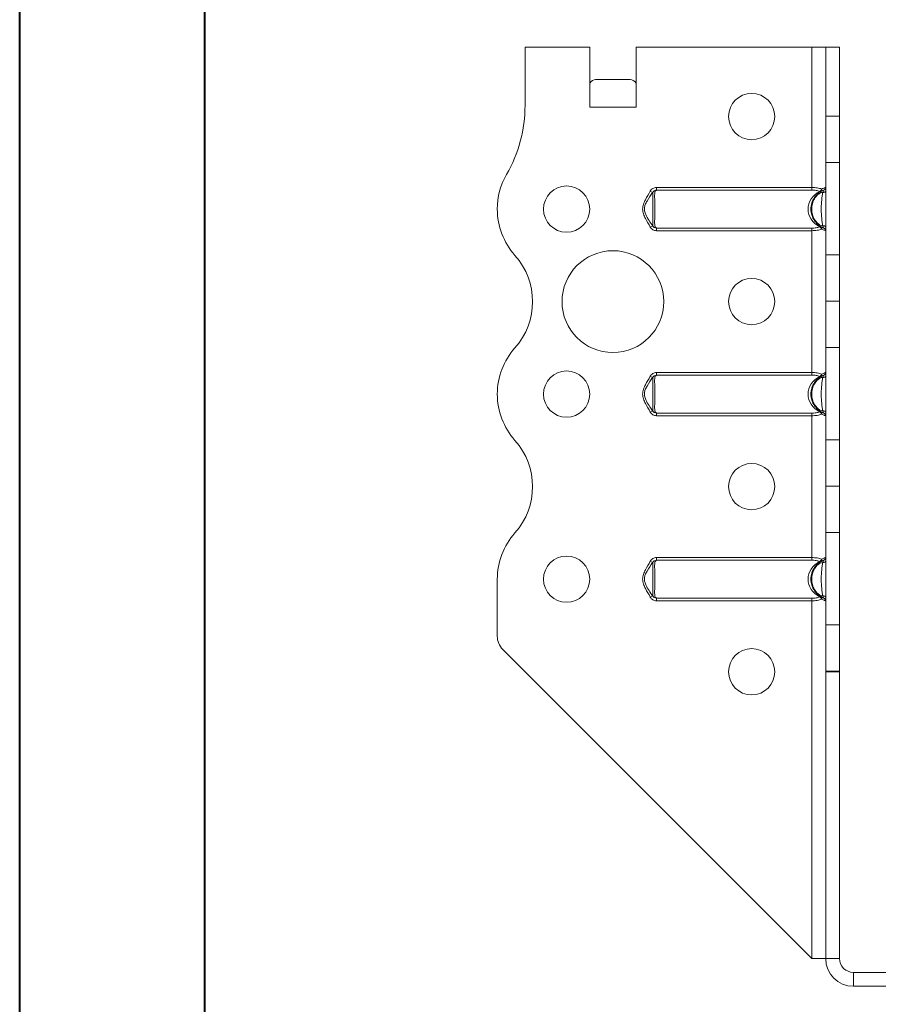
# Model space of a CAD drawing. Header units: millimetres. Extents: x 0 to 210, y 0 to 297.
# Tile 6 of 8: x 0 to 46, y 193 to 246. Entities that reach past the tile are written whole.
import ezdxf

# ---------------------------------------------------------------- set-up
doc = ezdxf.new("R2010")
doc.units = ezdxf.units.MM

msp = doc.modelspace()

# ---------------------------------------------------------------- linework, layer by layer
at = {"color": 7, "linetype": 'Continuous', "lineweight": 40}
for p, q in [((0.079, 0.215), (0.079, 297.215)), ((10.079, 5.215), (10.079, 292.215))]:
    msp.add_line(p, q, dxfattribs=at)
at = {"color": 7, "linetype": 'Continuous', "lineweight": 15}
for p, q in [((27.39, 244.598), (27.39, 241.458)), ((30.89, 244.598), (27.39, 244.598)), ((30.89, 241.348), (30.89, 244.598)), ((33.39, 241.348), (33.39, 244.598)), ((42.89, 244.598), (33.39, 244.598)), ((43.64, 244.598), (42.89, 244.598)), ((42.89, 244.598), (42.89, 237.014)), ((44.39, 244.598), (43.64, 244.598)), ((43.64, 240.873), (43.64, 244.598)), ((44.39, 240.873), (44.39, 244.598)), ((31.203, 242.848), (33.078, 242.848)), ((30.89, 241.348), (33.39, 241.348)), ((43.64, 240.873), (44.39, 240.873)), ((43.64, 238.373), (43.64, 240.873)), ((44.39, 240.873), (44.39, 238.373)), ((44.39, 238.373), (43.64, 238.373)), ((43.64, 238.373), (43.64, 233.372)), ((44.39, 233.372), (44.39, 238.373)), ((34.155, 236.818), (34.288, 236.749)), ((34.497, 237.014), (34.497, 236.874)), ((34.497, 237.014), (42.89, 237.014)), ((42.89, 236.874), (34.497, 236.874)), ((42.89, 237.014), (42.89, 236.874)), ((34.288, 234.946), (34.155, 234.877)), ((34.497, 234.821), (42.89, 234.821)), ((34.497, 234.821), (34.497, 234.681)), ((42.89, 234.681), (34.497, 234.681)), ((42.89, 234.821), (42.89, 234.681)), ((42.89, 234.681), (42.89, 227.014)), ((43.64, 233.372), (44.39, 233.372)), ((43.64, 230.872), (43.64, 233.372)), ((44.39, 233.372), (44.39, 230.872)), ((44.39, 230.872), (43.64, 230.872)), ((43.64, 230.872), (44.39, 230.872)), ((43.64, 230.872), (43.64, 230.872)), ((43.64, 228.373), (43.64, 230.872)), ((44.39, 230.872), (44.39, 230.872)), ((44.39, 230.872), (44.39, 228.373)), ((44.39, 228.373), (43.64, 228.373)), ((43.64, 228.373), (43.64, 223.372)), ((44.39, 223.372), (44.39, 228.373)), ((34.155, 226.818), (34.288, 226.749)), ((34.497, 227.014), (34.497, 226.874)), ((34.497, 227.014), (42.89, 227.014)), ((42.89, 226.874), (34.497, 226.874)), ((42.89, 227.014), (42.89, 226.874)), ((34.288, 224.946), (34.155, 224.877)), ((34.497, 224.821), (42.89, 224.821)), ((34.497, 224.821), (34.497, 224.681)), ((42.89, 224.681), (34.497, 224.681)), ((42.89, 224.821), (42.89, 224.681)), ((42.89, 224.681), (42.89, 217.014)), ((43.64, 223.372), (44.39, 223.372)), ((43.64, 220.872), (43.64, 223.372)), ((44.39, 223.372), (44.39, 220.872)), ((44.39, 220.872), (43.64, 220.872)), ((43.64, 220.872), (44.39, 220.872)), ((43.64, 218.373), (43.64, 220.872)), ((43.64, 220.872), (43.64, 220.872)), ((44.39, 220.872), (44.39, 218.373)), ((44.39, 220.872), (44.39, 220.872)), ((44.39, 218.373), (43.64, 218.373)), ((43.64, 218.373), (43.64, 213.372)), ((44.39, 213.372), (44.39, 218.373)), ((34.155, 216.818), (34.288, 216.749)), ((34.497, 217.014), (34.497, 216.874)), ((34.497, 217.014), (42.89, 217.014)), ((42.89, 216.874), (34.497, 216.874)), ((42.89, 217.014), (42.89, 216.874)), ((25.89, 215.847), (25.89, 212.762)), ((34.288, 214.946), (34.155, 214.877)), ((34.497, 214.821), (42.89, 214.821)), ((34.497, 214.821), (34.497, 214.681)), ((42.89, 214.681), (34.497, 214.681)), ((42.89, 214.821), (42.89, 214.681)), ((42.89, 214.681), (42.89, 195.348)), ((43.64, 213.372), (44.39, 213.372)), ((43.64, 210.872), (43.64, 213.372)), ((44.39, 213.372), (44.39, 210.872)), ((42.89, 195.348), (26.183, 212.055)), ((44.39, 210.872), (43.64, 210.872)), ((43.64, 210.848), (43.64, 210.872)), ((44.39, 210.848), (43.64, 210.848)), ((43.64, 195.348), (43.64, 210.848)), ((44.39, 210.848), (44.39, 210.872)), ((44.39, 195.348), (44.39, 210.848)), ((42.89, 195.348), (43.64, 195.348)), ((44.39, 195.348), (43.64, 195.348)), ((45.14, 194.598), (45.14, 193.848)), ((45.14, 194.598), (73.64, 194.598)), ((45.14, 193.848), (73.64, 193.848))]:
    msp.add_line(p, q, dxfattribs=at)
at = {"color": 7, "linetype": 'Continuous', "lineweight": 15, "flags": 128}
for points in [[(43.64, 236.818), (43.637, 236.804), (43.629, 236.791), (43.614, 236.779), (43.595, 236.769), (43.572, 236.76), (43.545, 236.754), (43.517, 236.75), (43.487, 236.749)], [(43.487, 234.946), (43.517, 234.945), (43.545, 234.941), (43.572, 234.935), (43.595, 234.926), (43.614, 234.916), (43.629, 234.904), (43.637, 234.891), (43.64, 234.877)], [(43.64, 226.818), (43.637, 226.804), (43.629, 226.791), (43.614, 226.779), (43.595, 226.769), (43.572, 226.76), (43.545, 226.754), (43.517, 226.75), (43.487, 226.749)], [(43.487, 224.946), (43.517, 224.945), (43.545, 224.941), (43.572, 224.935), (43.595, 224.926), (43.614, 224.916), (43.629, 224.904), (43.637, 224.891), (43.64, 224.877)], [(43.64, 216.818), (43.637, 216.804), (43.629, 216.791), (43.614, 216.779), (43.595, 216.769), (43.572, 216.76), (43.545, 216.754), (43.517, 216.75), (43.487, 216.749)], [(43.487, 214.946), (43.517, 214.945), (43.545, 214.941), (43.572, 214.935), (43.595, 214.926), (43.614, 214.916), (43.629, 214.904), (43.637, 214.891), (43.64, 214.877)]]:
    msp.add_lwpolyline(points, dxfattribs=at)
at = {"color": 7, "linetype": 'Continuous', "lineweight": 15}
for centre, radius in [((39.64, 240.848), 1.25), ((29.64, 235.848), 1.25), ((32.14, 230.848), 2.75), ((39.64, 230.848), 1.25), ((29.64, 225.848), 1.25), ((39.64, 220.848), 1.25), ((29.64, 215.848), 1.25), ((39.64, 210.848), 1.25)]:
    msp.add_circle(centre, radius, dxfattribs=at)
for centre, radius, start, end in [((19.89, 241.458), 7.5, 330.0736, 0), ((29.64, 235.845), 3.75, 150.0736, 179.9591), ((43.222, 236.983), 0.206, 296.6884, 344.8265), ((43.352, 236.874), 0.0829, 243.0713, 296.9287), ((43.32, 236.885), 0.11, 309.351, 23.8135), ((43.49, 237.014), 0.15, 291.1002, 0), ((29.64, 235.848), 3.75, 180, 221.8123), ((43.352, 234.821), 0.0829, 63.0713, 116.9287), ((43.222, 234.712), 0.206, 15.1735, 63.3116), ((43.32, 234.81), 0.11, 336.1865, 50.649), ((43.49, 234.681), 0.15, 0, 68.8998), ((24.05, 230.848), 3.75, 318.1863, 41.8123), ((29.64, 225.848), 3.75, 138.1863, 180), ((43.222, 226.983), 0.206, 296.6884, 344.8265), ((43.352, 226.874), 0.0829, 243.0713, 296.9287), ((43.32, 226.885), 0.11, 309.351, 23.8135), ((43.49, 227.014), 0.15, 291.1002, 0), ((29.64, 225.848), 3.75, 180, 221.8137), ((43.352, 224.821), 0.0829, 63.0713, 116.9287), ((43.222, 224.712), 0.206, 15.1735, 63.3116), ((43.32, 224.81), 0.11, 336.1865, 50.649), ((43.49, 224.681), 0.15, 0, 68.8998), ((24.05, 220.848), 3.75, 318.1877, 41.8137), ((29.64, 215.847), 3.75, 138.1877, 180), ((43.222, 216.983), 0.206, 296.6884, 344.8265), ((43.352, 216.874), 0.0829, 243.0713, 296.9287), ((43.32, 216.885), 0.11, 309.351, 23.8135), ((43.49, 217.014), 0.15, 291.1002, 0), ((43.352, 214.821), 0.0829, 63.0713, 116.9287), ((43.222, 214.712), 0.206, 15.1735, 63.3116), ((43.32, 214.81), 0.11, 336.1865, 50.649), ((43.49, 214.681), 0.15, 0, 68.8998), ((26.89, 212.762), 1, 180, 225), ((45.14, 195.348), 1.5, 180, 270), ((45.14, 195.348), 0.75, 180, 270)]:
    msp.add_arc(centre, radius, start, end, dxfattribs=at)
for centre, major_axis, ratio, start_param, end_param in [((31.203, 241.348), (0, 1.5), 0.416667, 0, 0.523599), ((33.078, 241.348), (0, 1.5), 0.416667, 5.759587, 6.283185), ((43.94, 235.848), (1.25, 0), 0.88, 2.095075, 4.18811), ((43.94, 225.848), (1.25, 0), 0.88, 2.095075, 4.18811), ((43.94, 215.848), (1.25, 0), 0.88, 2.095075, 4.18811)]:
    msp.add_ellipse(centre, major_axis=major_axis, ratio=ratio, start_param=start_param, end_param=end_param, dxfattribs=at)
for points, knots in [([(34.155, 234.877), (34.074, 235.035), (33.977, 235.185), (33.856, 235.421), (33.819, 235.501), (33.764, 235.67), (33.747, 235.76), (33.748, 235.937), (33.764, 236.025), (33.819, 236.194), (33.856, 236.274), (33.978, 236.51), (34.074, 236.66), (34.155, 236.818)], [0, 0, 0, 0, 0.25, 0.25, 0.375, 0.375, 0.5, 0.5, 0.625, 0.625, 0.75, 0.75, 1, 1, 1, 1]), ([(34.497, 237.014), (34.428, 237.014), (34.359, 236.996), (34.237, 236.93), (34.187, 236.88), (34.155, 236.818)], [0, 0, 0, 0, 0.5, 0.5, 1, 1, 1, 1]), ([(34.288, 236.749), (34.308, 236.787), (34.341, 236.817), (34.416, 236.857), (34.456, 236.869), (34.497, 236.874)], [0, 0, 0, 0, 0.5, 0.5, 1, 1, 1, 1]), ([(34.497, 236.874), (34.483, 236.865), (34.467, 236.856), (34.438, 236.835), (34.427, 236.823), (34.409, 236.784), (34.405, 236.753), (34.399, 236.685), (34.398, 236.648), (34.396, 236.567), (34.396, 236.523), (34.398, 236.386), (34.4, 236.285), (34.404, 236.072), (34.405, 235.962), (34.405, 235.737), (34.404, 235.626), (34.4, 235.412), (34.398, 235.31), (34.396, 235.127), (34.396, 235.045), (34.405, 234.943), (34.409, 234.912), (34.427, 234.872), (34.438, 234.86), (34.467, 234.839), (34.483, 234.83), (34.497, 234.821)], [0, 0, 0, 0, 0.03125, 0.03125, 0.0625, 0.0625, 0.125, 0.125, 0.1875, 0.1875, 0.25, 0.25, 0.375, 0.375, 0.5, 0.5, 0.625, 0.625, 0.75, 0.75, 0.875, 0.875, 0.9375, 0.9375, 0.96875, 0.96875, 1, 1, 1, 1]), ([(43.544, 234.821), (43.522, 234.83), (43.5, 234.839), (43.457, 234.859), (43.435, 234.87), (43.362, 234.91), (43.315, 234.941), (43.226, 235.009), (43.184, 235.046), (43.107, 235.127), (43.071, 235.171), (42.975, 235.308), (42.925, 235.411), (42.874, 235.57), (42.862, 235.624), (42.845, 235.734), (42.84, 235.791), (42.84, 235.959), (42.857, 236.07), (42.924, 236.284), (42.973, 236.384), (43.102, 236.569), (43.179, 236.649), (43.312, 236.752), (43.36, 236.784), (43.432, 236.823), (43.455, 236.835), (43.5, 236.856), (43.522, 236.865), (43.544, 236.874)], [0, 0, 0, 0, 0.03125, 0.03125, 0.0625, 0.0625, 0.125, 0.125, 0.1875, 0.1875, 0.25, 0.25, 0.375, 0.375, 0.4375, 0.4375, 0.5, 0.5, 0.625, 0.625, 0.75, 0.75, 0.875, 0.875, 0.9375, 0.9375, 0.96875, 0.96875, 1, 1, 1, 1]), ([(42.89, 237.014), (42.94, 237.014), (42.99, 237.012), (43.087, 237.006), (43.135, 237.001), (43.271, 236.981), (43.353, 236.961), (43.421, 236.93)], [0, 0, 0, 0, 0.25, 0.25, 0.5, 0.5, 1, 1, 1, 1]), ([(43.315, 236.8), (43.259, 236.828), (43.192, 236.846), (43.047, 236.869), (42.969, 236.874), (42.89, 236.874)], [0, 0, 0, 0, 0.5, 0.5, 1, 1, 1, 1]), ([(43.421, 236.93), (43.488, 236.961), (43.544, 236.981), (43.601, 237.001), (43.616, 237.006), (43.635, 237.012), (43.64, 237.014), (43.64, 237.014)], [0, 0, 0, 0, 0.5, 0.5, 0.75, 0.75, 1, 1, 1, 1]), ([(43.544, 236.874), (43.532, 236.869), (43.519, 236.857), (43.499, 236.817), (43.495, 236.787), (43.487, 236.749)], [0, 0, 0, 0, 0.5, 0.5, 1, 1, 1, 1]), ([(34.297, 236.761), (34.189, 236.603), (34.043, 236.388), (33.887, 236.102), (33.835, 235.921), (33.841, 235.731), (33.974, 235.382), (34.161, 235.13), (34.305, 234.934)], [0, 0, 0, 0, 0.280336, 0.380787, 0.467926, 0.548301, 0.650259, 1, 1, 1, 1]), ([(34.288, 234.946), (34.288, 234.944), (34.291, 234.961), (34.294, 235.006), (34.295, 235.034), (34.298, 235.128), (34.299, 235.205), (34.299, 235.372), (34.3, 235.463), (34.3, 235.653), (34.3, 235.75), (34.3, 235.947), (34.3, 236.043), (34.3, 236.232), (34.299, 236.323), (34.299, 236.489), (34.298, 236.566), (34.295, 236.661), (34.294, 236.689), (34.291, 236.734), (34.288, 236.751), (34.288, 236.749)], [0, 0, 0, 0, 0.0625, 0.0625, 0.125, 0.125, 0.25, 0.25, 0.375, 0.375, 0.5, 0.5, 0.625, 0.625, 0.75, 0.75, 0.875, 0.875, 0.9375, 0.9375, 1, 1, 1, 1]), ([(43.487, 236.749), (43.437, 236.751), (43.39, 236.734), (43.302, 236.689), (43.262, 236.661), (43.15, 236.566), (43.086, 236.489), (42.984, 236.322), (42.947, 236.232), (42.895, 236.042), (42.883, 235.946), (42.883, 235.75), (42.896, 235.652), (42.946, 235.465), (42.985, 235.373), (43.086, 235.207), (43.149, 235.13), (43.261, 235.035), (43.302, 235.006), (43.389, 234.961), (43.437, 234.944), (43.487, 234.946)], [0, 0, 0, 0, 0.0625, 0.0625, 0.125, 0.125, 0.25, 0.25, 0.375, 0.375, 0.5, 0.5, 0.625, 0.625, 0.75, 0.75, 0.875, 0.875, 0.9375, 0.9375, 1, 1, 1, 1]), ([(43.487, 234.946), (43.47, 235.02), (43.458, 235.091), (43.438, 235.233), (43.43, 235.304), (43.417, 235.449), (43.411, 235.523), (43.403, 235.679), (43.4, 235.764), (43.4, 235.933), (43.403, 236.016), (43.411, 236.173), (43.417, 236.247), (43.43, 236.392), (43.438, 236.463), (43.458, 236.605), (43.47, 236.676), (43.487, 236.749)], [0, 0, 0, 0, 0.125, 0.125, 0.25, 0.25, 0.375, 0.375, 0.5, 0.5, 0.625, 0.625, 0.75, 0.75, 0.875, 0.875, 1, 1, 1, 1]), ([(34.155, 234.877), (34.187, 234.815), (34.238, 234.765), (34.358, 234.699), (34.427, 234.681), (34.497, 234.681)], [0, 0, 0, 0, 0.5, 0.5, 1, 1, 1, 1]), ([(34.497, 234.821), (34.455, 234.826), (34.415, 234.838), (34.341, 234.878), (34.308, 234.908), (34.288, 234.946)], [0, 0, 0, 0, 0.5, 0.5, 1, 1, 1, 1]), ([(42.89, 234.821), (42.969, 234.821), (43.047, 234.826), (43.192, 234.849), (43.259, 234.867), (43.315, 234.895)], [0, 0, 0, 0, 0.5, 0.5, 1, 1, 1, 1]), ([(43.421, 234.765), (43.353, 234.734), (43.271, 234.714), (43.135, 234.694), (43.087, 234.689), (42.99, 234.683), (42.94, 234.681), (42.89, 234.681)], [0, 0, 0, 0, 0.5, 0.5, 0.75, 0.75, 1, 1, 1, 1]), ([(43.64, 234.681), (43.64, 234.681), (43.635, 234.683), (43.616, 234.689), (43.601, 234.694), (43.544, 234.714), (43.488, 234.734), (43.421, 234.765)], [0, 0, 0, 0, 0.25, 0.25, 0.5, 0.5, 1, 1, 1, 1]), ([(43.487, 234.946), (43.495, 234.908), (43.499, 234.878), (43.519, 234.838), (43.532, 234.826), (43.544, 234.821)], [0, 0, 0, 0, 0.5, 0.5, 1, 1, 1, 1]), ([(34.155, 224.877), (34.074, 225.035), (33.977, 225.185), (33.856, 225.421), (33.819, 225.501), (33.764, 225.67), (33.747, 225.76), (33.748, 225.937), (33.764, 226.025), (33.819, 226.194), (33.856, 226.274), (33.978, 226.51), (34.074, 226.66), (34.155, 226.818)], [0, 0, 0, 0, 0.25, 0.25, 0.375, 0.375, 0.5, 0.5, 0.625, 0.625, 0.75, 0.75, 1, 1, 1, 1]), ([(34.297, 226.761), (34.189, 226.603), (34.043, 226.388), (33.887, 226.102), (33.835, 225.921), (33.841, 225.731), (33.974, 225.382), (34.161, 225.13), (34.305, 224.934)], [0, 0, 0, 0, 0.280336, 0.380787, 0.467926, 0.548301, 0.650259, 1, 1, 1, 1]), ([(34.497, 227.014), (34.428, 227.014), (34.359, 226.996), (34.237, 226.93), (34.187, 226.88), (34.155, 226.818)], [0, 0, 0, 0, 0.5, 0.5, 1, 1, 1, 1]), ([(34.288, 226.749), (34.308, 226.787), (34.341, 226.817), (34.416, 226.857), (34.456, 226.869), (34.497, 226.874)], [0, 0, 0, 0, 0.5, 0.5, 1, 1, 1, 1]), ([(34.288, 224.946), (34.288, 224.944), (34.291, 224.961), (34.294, 225.006), (34.295, 225.034), (34.298, 225.128), (34.299, 225.205), (34.299, 225.372), (34.3, 225.463), (34.3, 225.653), (34.3, 225.75), (34.3, 225.947), (34.3, 226.043), (34.3, 226.232), (34.299, 226.323), (34.299, 226.489), (34.298, 226.566), (34.295, 226.661), (34.294, 226.689), (34.291, 226.734), (34.288, 226.751), (34.288, 226.749)], [0, 0, 0, 0, 0.0625, 0.0625, 0.125, 0.125, 0.25, 0.25, 0.375, 0.375, 0.5, 0.5, 0.625, 0.625, 0.75, 0.75, 0.875, 0.875, 0.9375, 0.9375, 1, 1, 1, 1]), ([(34.497, 226.874), (34.483, 226.865), (34.467, 226.856), (34.438, 226.835), (34.427, 226.823), (34.409, 226.784), (34.405, 226.753), (34.399, 226.685), (34.398, 226.648), (34.396, 226.567), (34.396, 226.523), (34.398, 226.386), (34.4, 226.285), (34.404, 226.072), (34.405, 225.962), (34.405, 225.737), (34.404, 225.626), (34.4, 225.412), (34.398, 225.31), (34.396, 225.127), (34.396, 225.045), (34.405, 224.943), (34.409, 224.912), (34.427, 224.872), (34.438, 224.86), (34.467, 224.839), (34.483, 224.83), (34.497, 224.821)], [0, 0, 0, 0, 0.03125, 0.03125, 0.0625, 0.0625, 0.125, 0.125, 0.1875, 0.1875, 0.25, 0.25, 0.375, 0.375, 0.5, 0.5, 0.625, 0.625, 0.75, 0.75, 0.875, 0.875, 0.9375, 0.9375, 0.96875, 0.96875, 1, 1, 1, 1]), ([(43.544, 224.821), (43.522, 224.83), (43.5, 224.839), (43.457, 224.859), (43.435, 224.87), (43.362, 224.91), (43.315, 224.941), (43.226, 225.009), (43.184, 225.046), (43.107, 225.127), (43.071, 225.171), (42.975, 225.308), (42.925, 225.411), (42.874, 225.57), (42.862, 225.624), (42.845, 225.734), (42.84, 225.791), (42.84, 225.959), (42.857, 226.07), (42.924, 226.284), (42.973, 226.384), (43.102, 226.569), (43.179, 226.649), (43.312, 226.752), (43.36, 226.784), (43.432, 226.823), (43.455, 226.835), (43.5, 226.856), (43.522, 226.865), (43.544, 226.874)], [0, 0, 0, 0, 0.03125, 0.03125, 0.0625, 0.0625, 0.125, 0.125, 0.1875, 0.1875, 0.25, 0.25, 0.375, 0.375, 0.4375, 0.4375, 0.5, 0.5, 0.625, 0.625, 0.75, 0.75, 0.875, 0.875, 0.9375, 0.9375, 0.96875, 0.96875, 1, 1, 1, 1]), ([(43.487, 226.749), (43.437, 226.751), (43.39, 226.734), (43.302, 226.689), (43.262, 226.661), (43.15, 226.566), (43.086, 226.489), (42.984, 226.322), (42.947, 226.232), (42.895, 226.042), (42.883, 225.946), (42.883, 225.75), (42.896, 225.652), (42.946, 225.465), (42.985, 225.373), (43.086, 225.207), (43.149, 225.13), (43.261, 225.035), (43.302, 225.006), (43.389, 224.961), (43.437, 224.944), (43.487, 224.946)], [0, 0, 0, 0, 0.0625, 0.0625, 0.125, 0.125, 0.25, 0.25, 0.375, 0.375, 0.5, 0.5, 0.625, 0.625, 0.75, 0.75, 0.875, 0.875, 0.9375, 0.9375, 1, 1, 1, 1]), ([(42.89, 227.014), (42.94, 227.014), (42.99, 227.012), (43.087, 227.006), (43.135, 227.001), (43.271, 226.981), (43.353, 226.961), (43.421, 226.93)], [0, 0, 0, 0, 0.25, 0.25, 0.5, 0.5, 1, 1, 1, 1]), ([(43.315, 226.8), (43.259, 226.828), (43.192, 226.846), (43.047, 226.869), (42.969, 226.874), (42.89, 226.874)], [0, 0, 0, 0, 0.5, 0.5, 1, 1, 1, 1]), ([(43.487, 224.946), (43.47, 225.02), (43.458, 225.091), (43.438, 225.233), (43.43, 225.304), (43.417, 225.449), (43.411, 225.523), (43.403, 225.679), (43.4, 225.764), (43.4, 225.933), (43.403, 226.016), (43.411, 226.173), (43.417, 226.247), (43.43, 226.392), (43.438, 226.463), (43.458, 226.605), (43.47, 226.676), (43.487, 226.749)], [0, 0, 0, 0, 0.125, 0.125, 0.25, 0.25, 0.375, 0.375, 0.5, 0.5, 0.625, 0.625, 0.75, 0.75, 0.875, 0.875, 1, 1, 1, 1]), ([(43.421, 226.93), (43.488, 226.961), (43.544, 226.981), (43.601, 227.001), (43.616, 227.006), (43.635, 227.012), (43.64, 227.014), (43.64, 227.014)], [0, 0, 0, 0, 0.5, 0.5, 0.75, 0.75, 1, 1, 1, 1]), ([(43.544, 226.874), (43.532, 226.869), (43.519, 226.857), (43.499, 226.817), (43.495, 226.787), (43.487, 226.749)], [0, 0, 0, 0, 0.5, 0.5, 1, 1, 1, 1]), ([(34.155, 224.877), (34.187, 224.815), (34.238, 224.765), (34.358, 224.699), (34.427, 224.681), (34.497, 224.681)], [0, 0, 0, 0, 0.5, 0.5, 1, 1, 1, 1]), ([(34.497, 224.821), (34.455, 224.826), (34.415, 224.838), (34.341, 224.878), (34.308, 224.908), (34.288, 224.946)], [0, 0, 0, 0, 0.5, 0.5, 1, 1, 1, 1]), ([(42.89, 224.821), (42.969, 224.821), (43.047, 224.826), (43.192, 224.849), (43.259, 224.867), (43.315, 224.895)], [0, 0, 0, 0, 0.5, 0.5, 1, 1, 1, 1]), ([(43.421, 224.765), (43.353, 224.734), (43.271, 224.714), (43.135, 224.694), (43.087, 224.689), (42.99, 224.683), (42.94, 224.681), (42.89, 224.681)], [0, 0, 0, 0, 0.5, 0.5, 0.75, 0.75, 1, 1, 1, 1]), ([(43.64, 224.681), (43.64, 224.681), (43.635, 224.683), (43.616, 224.689), (43.601, 224.694), (43.544, 224.714), (43.488, 224.734), (43.421, 224.765)], [0, 0, 0, 0, 0.25, 0.25, 0.5, 0.5, 1, 1, 1, 1]), ([(43.487, 224.946), (43.495, 224.908), (43.499, 224.878), (43.519, 224.838), (43.532, 224.826), (43.544, 224.821)], [0, 0, 0, 0, 0.5, 0.5, 1, 1, 1, 1]), ([(34.155, 214.877), (34.074, 215.035), (33.977, 215.185), (33.856, 215.421), (33.819, 215.501), (33.764, 215.67), (33.747, 215.76), (33.748, 215.937), (33.764, 216.025), (33.819, 216.194), (33.856, 216.274), (33.978, 216.51), (34.074, 216.66), (34.155, 216.818)], [0, 0, 0, 0, 0.25, 0.25, 0.375, 0.375, 0.5, 0.5, 0.625, 0.625, 0.75, 0.75, 1, 1, 1, 1]), ([(34.297, 216.761), (34.189, 216.603), (34.043, 216.388), (33.887, 216.102), (33.835, 215.921), (33.841, 215.731), (33.974, 215.382), (34.161, 215.13), (34.305, 214.934)], [0, 0, 0, 0, 0.280336, 0.380787, 0.467926, 0.548301, 0.650259, 1, 1, 1, 1]), ([(34.497, 217.014), (34.428, 217.014), (34.359, 216.996), (34.237, 216.93), (34.187, 216.88), (34.155, 216.818)], [0, 0, 0, 0, 0.5, 0.5, 1, 1, 1, 1]), ([(34.288, 216.749), (34.308, 216.787), (34.341, 216.817), (34.416, 216.857), (34.456, 216.869), (34.497, 216.874)], [0, 0, 0, 0, 0.5, 0.5, 1, 1, 1, 1]), ([(34.288, 214.946), (34.288, 214.944), (34.291, 214.961), (34.294, 215.006), (34.295, 215.034), (34.298, 215.128), (34.299, 215.205), (34.299, 215.372), (34.3, 215.463), (34.3, 215.653), (34.3, 215.75), (34.3, 215.947), (34.3, 216.043), (34.3, 216.232), (34.299, 216.323), (34.299, 216.489), (34.298, 216.566), (34.295, 216.661), (34.294, 216.689), (34.291, 216.734), (34.288, 216.751), (34.288, 216.749)], [0, 0, 0, 0, 0.0625, 0.0625, 0.125, 0.125, 0.25, 0.25, 0.375, 0.375, 0.5, 0.5, 0.625, 0.625, 0.75, 0.75, 0.875, 0.875, 0.9375, 0.9375, 1, 1, 1, 1]), ([(34.497, 216.874), (34.483, 216.865), (34.467, 216.856), (34.438, 216.835), (34.427, 216.823), (34.409, 216.784), (34.405, 216.753), (34.399, 216.685), (34.398, 216.648), (34.396, 216.567), (34.396, 216.523), (34.398, 216.386), (34.4, 216.285), (34.404, 216.072), (34.405, 215.962), (34.405, 215.737), (34.404, 215.626), (34.4, 215.412), (34.398, 215.31), (34.396, 215.127), (34.396, 215.045), (34.405, 214.943), (34.409, 214.912), (34.427, 214.872), (34.438, 214.86), (34.467, 214.839), (34.483, 214.83), (34.497, 214.821)], [0, 0, 0, 0, 0.03125, 0.03125, 0.0625, 0.0625, 0.125, 0.125, 0.1875, 0.1875, 0.25, 0.25, 0.375, 0.375, 0.5, 0.5, 0.625, 0.625, 0.75, 0.75, 0.875, 0.875, 0.9375, 0.9375, 0.96875, 0.96875, 1, 1, 1, 1]), ([(43.544, 214.821), (43.522, 214.83), (43.5, 214.839), (43.457, 214.859), (43.435, 214.87), (43.362, 214.91), (43.315, 214.941), (43.226, 215.009), (43.184, 215.046), (43.107, 215.127), (43.071, 215.171), (42.975, 215.308), (42.925, 215.411), (42.874, 215.57), (42.862, 215.624), (42.845, 215.734), (42.84, 215.791), (42.84, 215.959), (42.857, 216.07), (42.924, 216.284), (42.973, 216.384), (43.102, 216.569), (43.179, 216.649), (43.312, 216.752), (43.36, 216.784), (43.432, 216.823), (43.455, 216.835), (43.5, 216.856), (43.522, 216.865), (43.544, 216.874)], [0, 0, 0, 0, 0.03125, 0.03125, 0.0625, 0.0625, 0.125, 0.125, 0.1875, 0.1875, 0.25, 0.25, 0.375, 0.375, 0.4375, 0.4375, 0.5, 0.5, 0.625, 0.625, 0.75, 0.75, 0.875, 0.875, 0.9375, 0.9375, 0.96875, 0.96875, 1, 1, 1, 1]), ([(43.487, 216.749), (43.437, 216.751), (43.39, 216.734), (43.302, 216.689), (43.262, 216.661), (43.15, 216.566), (43.086, 216.489), (42.984, 216.322), (42.947, 216.232), (42.895, 216.042), (42.883, 215.946), (42.883, 215.75), (42.896, 215.652), (42.946, 215.465), (42.985, 215.373), (43.086, 215.207), (43.149, 215.13), (43.261, 215.035), (43.302, 215.006), (43.389, 214.961), (43.437, 214.944), (43.487, 214.946)], [0, 0, 0, 0, 0.0625, 0.0625, 0.125, 0.125, 0.25, 0.25, 0.375, 0.375, 0.5, 0.5, 0.625, 0.625, 0.75, 0.75, 0.875, 0.875, 0.9375, 0.9375, 1, 1, 1, 1]), ([(42.89, 217.014), (42.94, 217.014), (42.99, 217.012), (43.087, 217.006), (43.135, 217.001), (43.271, 216.981), (43.353, 216.961), (43.421, 216.93)], [0, 0, 0, 0, 0.25, 0.25, 0.5, 0.5, 1, 1, 1, 1]), ([(43.315, 216.8), (43.259, 216.828), (43.192, 216.846), (43.047, 216.869), (42.969, 216.874), (42.89, 216.874)], [0, 0, 0, 0, 0.5, 0.5, 1, 1, 1, 1]), ([(43.487, 214.946), (43.47, 215.02), (43.458, 215.091), (43.438, 215.233), (43.43, 215.304), (43.417, 215.449), (43.411, 215.523), (43.403, 215.679), (43.4, 215.764), (43.4, 215.933), (43.403, 216.016), (43.411, 216.173), (43.417, 216.247), (43.43, 216.392), (43.438, 216.463), (43.458, 216.605), (43.47, 216.676), (43.487, 216.749)], [0, 0, 0, 0, 0.125, 0.125, 0.25, 0.25, 0.375, 0.375, 0.5, 0.5, 0.625, 0.625, 0.75, 0.75, 0.875, 0.875, 1, 1, 1, 1]), ([(43.421, 216.93), (43.488, 216.961), (43.544, 216.981), (43.601, 217.001), (43.616, 217.006), (43.635, 217.012), (43.64, 217.014), (43.64, 217.014)], [0, 0, 0, 0, 0.5, 0.5, 0.75, 0.75, 1, 1, 1, 1]), ([(43.544, 216.874), (43.532, 216.869), (43.519, 216.857), (43.499, 216.817), (43.495, 216.787), (43.487, 216.749)], [0, 0, 0, 0, 0.5, 0.5, 1, 1, 1, 1]), ([(34.155, 214.877), (34.187, 214.815), (34.238, 214.765), (34.358, 214.699), (34.427, 214.681), (34.497, 214.681)], [0, 0, 0, 0, 0.5, 0.5, 1, 1, 1, 1]), ([(34.497, 214.821), (34.455, 214.826), (34.415, 214.838), (34.341, 214.878), (34.308, 214.908), (34.288, 214.946)], [0, 0, 0, 0, 0.5, 0.5, 1, 1, 1, 1]), ([(42.89, 214.821), (42.969, 214.821), (43.047, 214.826), (43.192, 214.849), (43.259, 214.867), (43.315, 214.895)], [0, 0, 0, 0, 0.5, 0.5, 1, 1, 1, 1]), ([(43.421, 214.765), (43.353, 214.734), (43.271, 214.714), (43.135, 214.694), (43.087, 214.689), (42.99, 214.683), (42.94, 214.681), (42.89, 214.681)], [0, 0, 0, 0, 0.5, 0.5, 0.75, 0.75, 1, 1, 1, 1]), ([(43.64, 214.681), (43.64, 214.681), (43.635, 214.683), (43.616, 214.689), (43.601, 214.694), (43.544, 214.714), (43.488, 214.734), (43.421, 214.765)], [0, 0, 0, 0, 0.25, 0.25, 0.5, 0.5, 1, 1, 1, 1]), ([(43.487, 214.946), (43.495, 214.908), (43.499, 214.878), (43.519, 214.838), (43.532, 214.826), (43.544, 214.821)], [0, 0, 0, 0, 0.5, 0.5, 1, 1, 1, 1])]:
    msp.add_open_spline(points, degree=3, knots=knots, dxfattribs=at)

doc.saveas('drawing.dxf')
